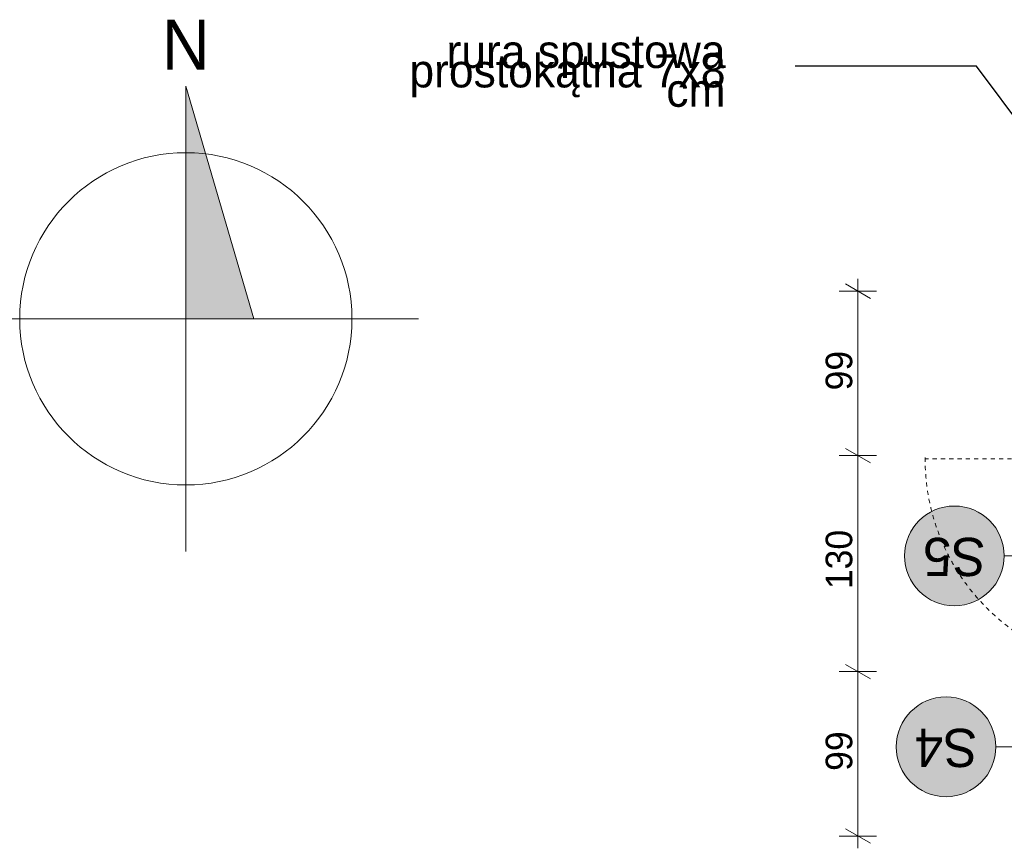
# Model space of a CAD drawing. Extents: x -279660 to -178910, y 68529 to 97979.
# Tile 34 of 44: x -206077 to -200150, y 84798 to 89785. Entities that reach past the tile are written whole.
import ezdxf

# ---------------------------------------------------------------- set-up
doc = ezdxf.new("R2010")
doc.units = 0
doc.header["$MEASUREMENT"] = 0
doc.linetypes.add('Hidden Line', pattern=[50, 25, -25])
for name, color, linetype, lineweight in [('A-Opisy_Nr_Pióra__21', 7, 'Continuous', 9), ('Arch kolorystyka_Nr_Pióra__19', 255, 'Continuous', 13), ('Arch konstrukcja dachu_Nr_Pióra__21', 7, 'Continuous', 9), ('Arch opisy_Nr_Pióra__1', 7, 'Continuous', 25), ('Arch opisy_Nr_Pióra__21', 7, 'Continuous', 9), ('ARCH TABELA_Nr_Pióra__21', 7, 'Continuous', 9), ('Arch tabelki_Nr_Pióra__21', 7, 'Continuous', 9), ('Arch wymiary_Nr_Pióra__21', 7, 'Continuous', 9), ('arch wypelnienia_Nr_Pióra__21', 7, 'Continuous', 9)]:
    doc.layers.add(name, color=color, linetype=linetype, lineweight=lineweight)
doc.layers.add('Arch opisy', color=7, linetype='Continuous')
doc.layers.add('Arch wymiary', color=7, linetype='Continuous')
doc.styles.add('GENERATED_STYLE_1', font='txt')
doc.styles.add('GENERATED_STYLE_3', font='txt')
doc.styles.add('GENERATED_STYLE_6', font='txt')
doc.dimstyles.new('GENERATED_STYLE__2', dxfattribs={"dimtxt": 160.000002, "dimasz": 114, "dimexe": 0.18, "dimexo": 0, "dimgap": 0.09, "dimtad": 1, "dimdec": 0, "dimlfac": 0.1, "dimzin": 0, "dimdsep": 46, "dimtxsty": 'GENERATED_STYLE_1', "dimblk": 'ARROWHEAD_2', "dimblk1": 'ARROWHEAD_2', "dimblk2": 'ARROWHEAD_2', "dimcen": 0.09, "dimclrd": 7, "dimclre": 7, "dimclrt": 7, "dimazin": 0, "dimtfac": 1, "dimtdec": 4, "dimtmove": 0, "dimatfit": 3, "dimfxl": 0, "dimtolj": 1, "dimtzin": 0, "dimarcsym": 0})
doc.dimstyles.new('GENERATED_STYLE__7', dxfattribs={"dimtxt": 0.18, "dimasz": 127.68, "dimexe": 0.18, "dimexo": 0.0625, "dimgap": 0.09, "dimtad": 0, "dimtih": 1, "dimtoh": 1, "dimdec": 4, "dimzin": 0, "dimdsep": 46, "dimcen": 0.09, "dimadec": 0, "dimazin": 0, "dimtfac": 1, "dimtdec": 4, "dimtmove": 0, "dimatfit": 3, "dimldrblk": 'ARROWHEAD_11', "dimfxl": 0, "dimtolj": 1, "dimtzin": 0, "dimarcsym": 0})

# ---------------------------------------------------------------- blocks, each defined once
blk = doc.blocks.new('Linia_20', base_point=(-199431.2, 85409.1))
at = {"layer": 'Arch opisy_Nr_Pióra__21', "linetype": 'Continuous'}
blk.add_line((-199431.2, 85409.1), (-200200.3, 85409.1), dxfattribs=at)
blk.add_circle((-200500.3, 85409.1), 300, dxfattribs=at)
blk = doc.blocks.new('Linia_24', base_point=(-199381.2, 86558.5))
at = {"layer": 'Arch opisy_Nr_Pióra__21', "linetype": 'Continuous'}
blk.add_line((-199381.2, 86558.5), (-200150.3, 86558.5), dxfattribs=at)
blk.add_circle((-200450.3, 86558.5), 300, dxfattribs=at)
blk = doc.blocks.new('*D175')
at = {"layer": 'Arch wymiary_Nr_Pióra__21', "linetype": 'Continuous'}
for p, q in [((-201105.6, 85905), (-200955.6, 85818.4)), ((-200918.1, 85861.7), (-201143.1, 85861.7)), ((-201030.6, 84871.7), (-201030.6, 85861.7)), ((-201105.6, 84915), (-200955.6, 84828.4)), ((-200918.1, 84871.7), (-201143.1, 84871.7)), ((-201030.6, 84798.4), (-201030.6, 84871.7))]:
    blk.add_line(p, q, dxfattribs=at)
at = {"layer": 'Arch wymiary_Nr_Pióra__21', "char_height": 160, "attachment_point": 7, "rotation": 90, "style": 'GENERATED_STYLE_1'}
for s, insert in [('{99}', (-201062.6, 87554.3)), ('{130}', (-201062.6, 86358.1)), ('{99}', (-201062.6, 85264.3))]:
    blk.add_mtext(s, dxfattribs=dict(at, insert=insert))
blk = doc.blocks.new('ARROWHEAD_2')
at = {"color": 0, "linetype": 'Continuous', "lineweight": 0}
for p, q in [((-0.378, -0.655), (0.378, 0.655)), ((0, 0), (-1, 0))]:
    blk.add_line(p, q, dxfattribs=at)
blk = doc.blocks.new('*D176')
at = {"layer": 'Arch wymiary_Nr_Pióra__21', "linetype": 'Continuous'}
for p, q in [((-201105.6, 87205), (-200955.6, 87118.4)), ((-200918.1, 87161.7), (-201143.1, 87161.7)), ((-201030.6, 85861.7), (-201030.6, 87161.7)), ((-201105.6, 85905), (-200955.6, 85818.4)), ((-200918.1, 85861.7), (-201143.1, 85861.7))]:
    blk.add_line(p, q, dxfattribs=at)
at = {"layer": 'Arch wymiary_Nr_Pióra__21', "char_height": 160, "attachment_point": 7, "rotation": 90, "style": 'GENERATED_STYLE_1'}
for s, insert in [('{99}', (-201062.6, 87554.3)), ('{130}', (-201062.6, 86358.1)), ('{99}', (-201062.6, 85264.3))]:
    blk.add_mtext(s, dxfattribs=dict(at, insert=insert))
blk = doc.blocks.new('*D177')
at = {"layer": 'Arch wymiary_Nr_Pióra__21', "linetype": 'Continuous'}
for p, q in [((-201030.6, 88151.7), (-201030.6, 88225.1)), ((-200918.1, 88151.7), (-201143.1, 88151.7)), ((-200955.6, 88108.4), (-201105.6, 88195)), ((-201030.6, 87161.7), (-201030.6, 88151.7)), ((-201105.6, 87205), (-200955.6, 87118.4)), ((-200918.1, 87161.7), (-201143.1, 87161.7))]:
    blk.add_line(p, q, dxfattribs=at)
at = {"layer": 'Arch wymiary_Nr_Pióra__21', "char_height": 160, "attachment_point": 7, "rotation": 90, "style": 'GENERATED_STYLE_1'}
for s, insert in [('{99}', (-201062.6, 87554.3)), ('{130}', (-201062.6, 86358.1)), ('{99}', (-201062.6, 85264.3))]:
    blk.add_mtext(s, dxfattribs=dict(at, insert=insert))
blk = doc.blocks.new('ARROWHEAD_11')
at = {"color": 0, "linetype": 'Continuous', "lineweight": 0}
blk.add_line((0, 0), (-1, 0), dxfattribs=at)
at = {"color": 0, "linetype": 'Continuous', "lineweight": 0, "const_width": 0.25, "flags": 128}
blk.add_lwpolyline([(-0.125, 0, 1), (0.125, 0, 1)], format="xyb", close=True, dxfattribs=at)

msp = doc.modelspace()

# ---------------------------------------------------------------- hatches: boundary and pattern name
at = {"layer": 'Arch kolorystyka_Nr_Pióra__19', "linetype": 'Continuous'}
for points in [[(-200450.3, 86258.5, 1), (-200450.3, 86858.5, 1)], [(-200500.3, 85109.1, 1), (-200500.3, 85709.1, 1)]]:
    msp.add_hatch(color=256, dxfattribs=at).paths.add_polyline_path(points, flags=0)
at = {"layer": 'arch wypelnienia_Nr_Pióra__21', "linetype": 'Continuous'}
msp.add_hatch(color=256, dxfattribs=at).paths.add_polyline_path([(-205076.9, 89385.1), (-204666.9, 87985.1), (-205076.9, 87985.1)], flags=0)

# ---------------------------------------------------------------- linework, layer by layer
at = {"layer": 'Arch konstrukcja dachu_Nr_Pióra__21', "linetype": 'Hidden Line'}
msp.add_line((-199356.2, 87141.7), (-200626.2, 87141.7), dxfattribs=at)
msp.add_arc((-199356.2, 87141.7), 1270, 179.64233, 270, dxfattribs=at)
at = {"layer": 'ARCH TABELA_Nr_Pióra__21', "linetype": 'Continuous'}
for p, q in [((-205076.9, 86585.1), (-205076.9, 89385.1)), ((-204666.9, 87985.1), (-205076.9, 89385.1)), ((-206476.9, 87985.1), (-203676.9, 87985.1))]:
    msp.add_line(p, q, dxfattribs=at)
msp.add_circle((-205076.9, 87985.1), 1000, dxfattribs=at)

# ---------------------------------------------------------------- block references
at = {"layer": 'Arch opisy', "linetype": 'Continuous'}
for name, p in [('Linia_24', (-199381.2, 86558.5)), ('Linia_20', (-199431.2, 85409.1))]:
    msp.add_blockref(name, p, dxfattribs=at)

# ---------------------------------------------------------------- texts
at = {"layer": 'A-Opisy_Nr_Pióra__21', "linetype": 'Continuous', "insert": (-201827.8, 89476.5), "char_height": 200, "width": 2016.01, "attachment_point": 6, "line_spacing_factor": 0.349913, "style": 'GENERATED_STYLE_3'}
msp.add_mtext('{rura spustowa \\Pprostokątna 7x8 cm}', dxfattribs=at)
at = {"layer": 'Arch opisy_Nr_Pióra__1', "linetype": 'Continuous', "char_height": 230, "attachment_point": 2, "rotation": 180, "style": 'GENERATED_STYLE_6'}
for s, insert in [('{S5}', (-200450.3, 86437.1)), ('{S4}', (-200500.3, 85287.7))]:
    msp.add_mtext(s, dxfattribs=dict(at, insert=insert))
at = {"layer": 'Arch tabelki_Nr_Pióra__21', "linetype": 'Continuous', "insert": (-205076.9, 89785.4), "char_height": 300, "attachment_point": 2, "style": 'GENERATED_STYLE_6'}
msp.add_mtext('{N}', dxfattribs=at)

# ---------------------------------------------------------------- dimensions: what is measured, and where the dimension line sits
at = {"layer": 'Arch wymiary', "linetype": 'Continuous'}
for p1, p2, picture, middle in [((-199431.2, 87161.7), (-199431.2, 88151.7), '*D177', (-201142.6, 87675.7)), ((-199431.2, 84871.7), (-199431.2, 85861.7), '*D175', (-201142.6, 85385.7)), ((-199431.2, 85861.7), (-199431.2, 87161.7), '*D176', (-201142.6, 86540.2))]:
    dim = msp.add_linear_dim(base=(-201030.6, 84871.7), p1=p1, p2=p2, angle=90, dimstyle='GENERATED_STYLE__2', dxfattribs=at)
    dim.commit()
    dim.dimension.update_dxf_attribs({"geometry": picture, "text_midpoint": middle})

# ---------------------------------------------------------------- leaders
at = {"layer": 'A-Opisy_Nr_Pióra__21', "linetype": 'Continuous', "annotation_type": 0, "has_hookline": 1, "hookline_direction": 1, "text_width": 1676.2}
msp.add_leader([(-199381.2, 88246.7), (-200316.5, 89505.7), (-201407.9, 89505.7)], dimstyle='GENERATED_STYLE__7', dxfattribs=at)

doc.saveas('drawing.dxf')
